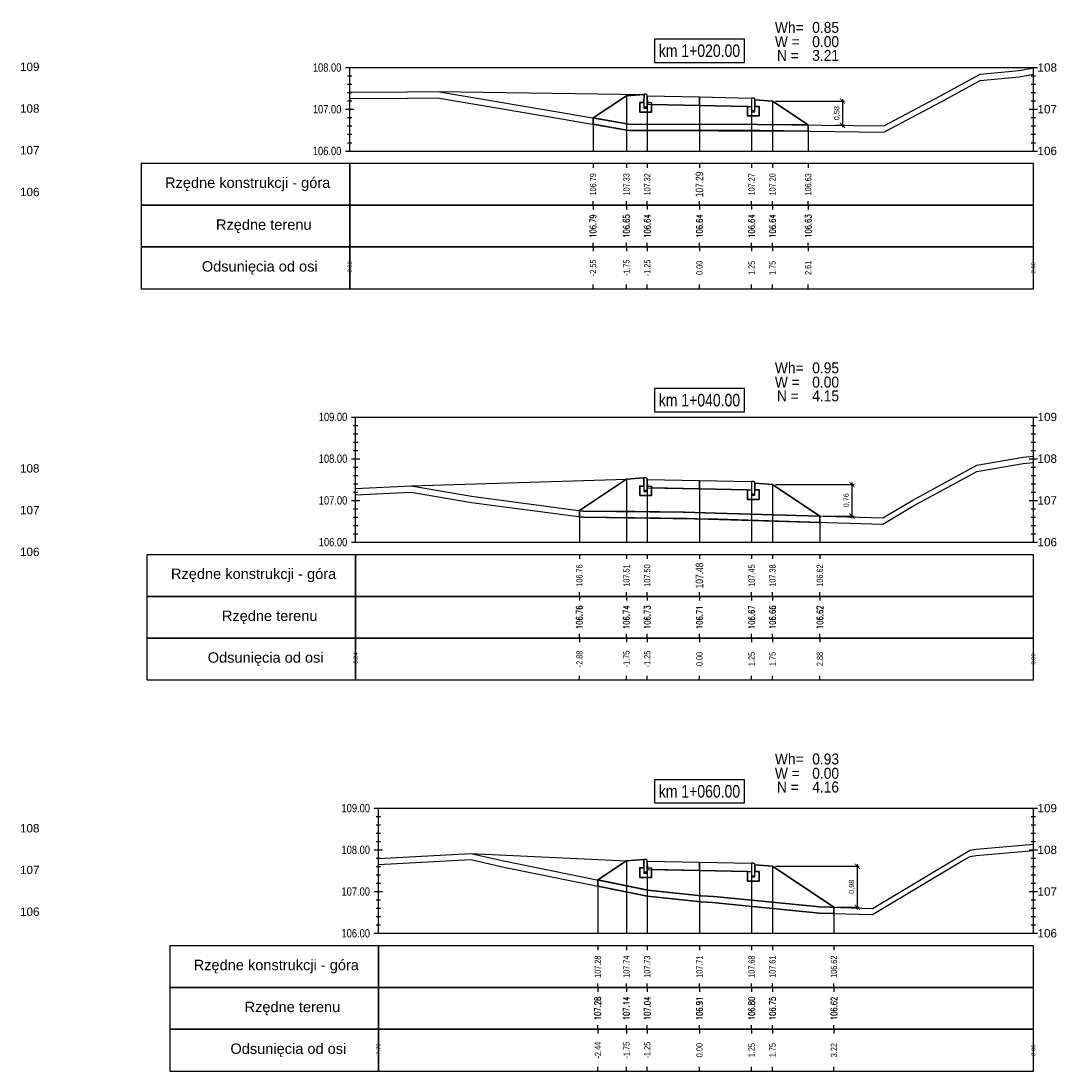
# Model space of a CAD drawing. Extents: x 7537626 to 7538805, y 5722894 to 5725486.
# Tile 55 of 105: x 7538356 to 7538381, y 5725456 to 5725481. Entities that reach past the tile are written whole.
import ezdxf

# ---------------------------------------------------------------- set-up
doc = ezdxf.new("R2010")
doc.units = 0
doc.header["$PDMODE"] = 35
doc.header["$PDSIZE"] = 0.3
for name, color, linetype in [('C-DROGI-PROFILE', 7, 'Continuous'), ('C-DROGI-PROFILE-ETYKIETY', 7, 'Continuous'), ('C-DROGI-PRZEKROJE-ETYKIETY', 7, 'Continuous'), ('C-POPRZECZKA-przekrój', 2, 'Continuous'), ('C-POPRZECZKA-widok', 1, 'Continuous')]:
    doc.layers.add(name, color=color, linetype=linetype)
for name, color, linetype, true_color in [('C-humus', 7, 'Continuous', 0x003df5), ('C-Teren', 7, 'Continuous', 0x008521), ('poprzeczki', 7, 'Continuous', 0x0000d6)]:
    doc.layers.add(name, color=color, linetype=linetype, true_color=true_color)
doc.layers.add('D-1.pow. hum.', color=7, linetype='Continuous', lineweight=30, plot=False)
doc.layers.add('D-3.nasyp', color=4, linetype='Continuous', lineweight=30, plot=False)
doc.layers.add('D-roboty-ziemne-opis', color=2, linetype='Continuous', lineweight=30)
doc.styles.add('2mm08', font='arial.ttf', dxfattribs={"width": 0.8})
doc.styles.add('opis_50', font='arial.ttf', dxfattribs={"height": 0.125})
doc.styles.get("Standard").update_dxf_attribs({"font": 'arial.ttf'})
doc.dimstyles.new('OPIS_50', dxfattribs={"dimscale": 0.5, "dimtxt": 0.125, "dimasz": 0.25, "dimexe": 0.1, "dimexo": 0.15, "dimgap": 0.1, "dimtad": 1, "dimzin": 0, "dimtxsty": 'opis_50', "dimblk": 'ARCHTICK', "dimcen": 0.15, "dimdle": 0.1, "dimaunit": 2, "dimadec": 4, "dimazin": 0, "dimtfac": 1, "dimtmove": 0, "dimatfit": 3, "dimfxl": 1, "dimarcsym": 0})

# ---------------------------------------------------------------- blocks, each defined once
blk = doc.blocks.new('_ArchTick')
at = {"color": 0, "linetype": 'ByBlock', "const_width": 0.15}
blk.add_lwpolyline([(-0.5, -0.5), (0.5, 0.5)], dxfattribs=at)
blk = doc.blocks.new('*D85')
at = {"layer": 'Defpoints', "color": 0, "transparency": 16777216}
for p in [(7538374.261, 5725479.231), (7538375.698, 5725478.655), (7538375.935, 5725478.655)]:
    blk.add_point(p, dxfattribs=at)
at = {"layer": 'poprzeczki', "color": 0, "lineweight": -2, "transparency": 16777216}
for p, q in [((7538375.935, 5725479.281), (7538375.935, 5725478.605)), ((7538374.336, 5725479.231), (7538375.985, 5725479.231)), ((7538375.773, 5725478.655), (7538375.985, 5725478.655))]:
    blk.add_line(p, q, dxfattribs=at)
at = {"layer": 'poprzeczki', "color": 0, "lineweight": -2, "transparency": 16777216, "xscale": 0.125, "yscale": 0.125, "zscale": 0.125}
for p, rotation in [((7538375.935, 5725479.231), 90), ((7538375.935, 5725478.655), 270)]:
    blk.add_blockref('_ArchTick', p, dxfattribs=dict(at, rotation=rotation))
at = {"layer": 'poprzeczki', "color": 0, "transparency": 16777216, "insert": (7538375.809, 5725478.943), "char_height": 0.125, "attachment_point": 5, "rotation": 90, "style": 'opis_50'}
blk.add_mtext('0,58', dxfattribs=at)
blk = doc.blocks.new('*D86')
at = {"layer": 'Defpoints', "color": 0, "transparency": 16777216}
for p in [(7538374.261, 5725470.042), (7538375.396, 5725469.286), (7538376.164, 5725469.286)]:
    blk.add_point(p, dxfattribs=at)
at = {"layer": 'poprzeczki', "color": 0, "lineweight": -2, "transparency": 16777216}
for p, q in [((7538374.336, 5725470.042), (7538376.214, 5725470.042)), ((7538376.164, 5725470.092), (7538376.164, 5725469.236)), ((7538375.471, 5725469.286), (7538376.214, 5725469.286))]:
    blk.add_line(p, q, dxfattribs=at)
at = {"layer": 'poprzeczki', "color": 0, "lineweight": -2, "transparency": 16777216, "xscale": 0.125, "yscale": 0.125, "zscale": 0.125}
for p, rotation in [((7538376.164, 5725470.042), 90), ((7538376.164, 5725469.286), 270)]:
    blk.add_blockref('_ArchTick', p, dxfattribs=dict(at, rotation=rotation))
at = {"layer": 'poprzeczki', "color": 0, "transparency": 16777216, "insert": (7538376.038, 5725469.664), "char_height": 0.125, "attachment_point": 5, "rotation": 90, "style": 'opis_50'}
blk.add_mtext('0,76', dxfattribs=at)
blk = doc.blocks.new('*D87')
at = {"layer": 'Defpoints', "color": 0, "transparency": 16777216}
for p in [(7538374.261, 5725460.893), (7538375.734, 5725459.911), (7538376.29, 5725459.911)]:
    blk.add_point(p, dxfattribs=at)
at = {"layer": 'poprzeczki', "color": 0, "lineweight": -2, "transparency": 16777216}
for p, q in [((7538374.336, 5725460.893), (7538376.34, 5725460.893)), ((7538376.29, 5725460.943), (7538376.29, 5725459.861)), ((7538375.809, 5725459.911), (7538376.34, 5725459.911))]:
    blk.add_line(p, q, dxfattribs=at)
at = {"layer": 'poprzeczki', "color": 0, "lineweight": -2, "transparency": 16777216, "xscale": 0.125, "yscale": 0.125, "zscale": 0.125}
for p, rotation in [((7538376.29, 5725460.893), 90), ((7538376.29, 5725459.911), 270)]:
    blk.add_blockref('_ArchTick', p, dxfattribs=dict(at, rotation=rotation))
at = {"layer": 'poprzeczki', "color": 0, "transparency": 16777216, "insert": (7538376.165, 5725460.402), "char_height": 0.125, "attachment_point": 5, "rotation": 90, "style": 'opis_50'}
blk.add_mtext('0,98', dxfattribs=at)

msp = doc.modelspace()

# ---------------------------------------------------------------- linework, layer by layer
at = {"layer": 'C-DROGI-PROFILE', "color": 7, "linetype": 'Continuous', "lineweight": -3}
for p, q in [((7538369.961, 5725477.736), (7538369.961, 5725477.636)), ((7538370.761, 5725477.736), (7538370.761, 5725477.636)), ((7538371.261, 5725477.736), (7538371.261, 5725477.636)), ((7538372.511, 5725477.736), (7538372.511, 5725477.636)), ((7538373.761, 5725477.736), (7538373.761, 5725477.636)), ((7538374.261, 5725477.736), (7538374.261, 5725477.636)), ((7538375.117, 5725477.736), (7538375.117, 5725477.636)), ((7538369.961, 5725476.736), (7538369.961, 5725476.836)), ((7538370.761, 5725476.736), (7538370.761, 5725476.836)), ((7538371.261, 5725476.736), (7538371.261, 5725476.836)), ((7538372.511, 5725476.736), (7538372.511, 5725476.836)), ((7538373.761, 5725476.736), (7538373.761, 5725476.836)), ((7538374.261, 5725476.736), (7538374.261, 5725476.836)), ((7538375.117, 5725476.736), (7538375.117, 5725476.836)), ((7538369.961, 5725476.736), (7538369.961, 5725476.636)), ((7538370.761, 5725476.736), (7538370.761, 5725476.636)), ((7538371.261, 5725476.736), (7538371.261, 5725476.636)), ((7538372.511, 5725476.736), (7538372.511, 5725476.636)), ((7538373.761, 5725476.736), (7538373.761, 5725476.636)), ((7538374.261, 5725476.736), (7538374.261, 5725476.636)), ((7538375.117, 5725476.736), (7538375.117, 5725476.636)), ((7538369.961, 5725475.736), (7538369.961, 5725475.836)), ((7538369.961, 5725475.736), (7538369.961, 5725475.636)), ((7538370.761, 5725475.736), (7538370.761, 5725475.836)), ((7538370.761, 5725475.736), (7538370.761, 5725475.636)), ((7538371.261, 5725475.736), (7538371.261, 5725475.836)), ((7538371.261, 5725475.736), (7538371.261, 5725475.636)), ((7538372.511, 5725475.736), (7538372.511, 5725475.836)), ((7538372.511, 5725475.736), (7538372.511, 5725475.636)), ((7538373.761, 5725475.736), (7538373.761, 5725475.836)), ((7538373.761, 5725475.736), (7538373.761, 5725475.636)), ((7538374.261, 5725475.736), (7538374.261, 5725475.836)), ((7538374.261, 5725475.736), (7538374.261, 5725475.636)), ((7538375.117, 5725475.736), (7538375.117, 5725475.836)), ((7538375.117, 5725475.736), (7538375.117, 5725475.636)), ((7538369.961, 5725474.736), (7538369.961, 5725474.836)), ((7538370.761, 5725474.736), (7538370.761, 5725474.836)), ((7538371.261, 5725474.736), (7538371.261, 5725474.836)), ((7538372.511, 5725474.736), (7538372.511, 5725474.836)), ((7538373.761, 5725474.736), (7538373.761, 5725474.836)), ((7538374.261, 5725474.736), (7538374.261, 5725474.836)), ((7538375.117, 5725474.736), (7538375.117, 5725474.836)), ((7538369.634, 5725468.361), (7538369.634, 5725468.261)), ((7538370.761, 5725468.361), (7538370.761, 5725468.261)), ((7538371.261, 5725468.361), (7538371.261, 5725468.261)), ((7538372.511, 5725468.361), (7538372.511, 5725468.261)), ((7538373.761, 5725468.361), (7538373.761, 5725468.261)), ((7538374.261, 5725468.361), (7538374.261, 5725468.261)), ((7538375.396, 5725468.361), (7538375.396, 5725468.261)), ((7538369.634, 5725467.361), (7538369.634, 5725467.461)), ((7538370.761, 5725467.361), (7538370.761, 5725467.461)), ((7538371.261, 5725467.361), (7538371.261, 5725467.461)), ((7538372.511, 5725467.361), (7538372.511, 5725467.461)), ((7538373.761, 5725467.361), (7538373.761, 5725467.461)), ((7538374.261, 5725467.361), (7538374.261, 5725467.461)), ((7538375.396, 5725467.361), (7538375.396, 5725467.461)), ((7538369.634, 5725467.361), (7538369.634, 5725467.261)), ((7538370.761, 5725467.361), (7538370.761, 5725467.261)), ((7538371.261, 5725467.361), (7538371.261, 5725467.261)), ((7538372.511, 5725467.361), (7538372.511, 5725467.261)), ((7538373.761, 5725467.361), (7538373.761, 5725467.261)), ((7538374.261, 5725467.361), (7538374.261, 5725467.261)), ((7538375.396, 5725467.361), (7538375.396, 5725467.261)), ((7538369.634, 5725466.361), (7538369.634, 5725466.461)), ((7538370.761, 5725466.361), (7538370.761, 5725466.461)), ((7538371.261, 5725466.361), (7538371.261, 5725466.461)), ((7538372.511, 5725466.361), (7538372.511, 5725466.461)), ((7538373.761, 5725466.361), (7538373.761, 5725466.461)), ((7538374.261, 5725466.361), (7538374.261, 5725466.461)), ((7538375.396, 5725466.361), (7538375.396, 5725466.461)), ((7538369.634, 5725466.361), (7538369.634, 5725466.261)), ((7538370.761, 5725466.361), (7538370.761, 5725466.261)), ((7538371.261, 5725466.361), (7538371.261, 5725466.261)), ((7538372.511, 5725466.361), (7538372.511, 5725466.261)), ((7538373.761, 5725466.361), (7538373.761, 5725466.261)), ((7538374.261, 5725466.361), (7538374.261, 5725466.261)), ((7538375.396, 5725466.361), (7538375.396, 5725466.261)), ((7538369.634, 5725465.361), (7538369.634, 5725465.461)), ((7538370.761, 5725465.361), (7538370.761, 5725465.461)), ((7538371.261, 5725465.361), (7538371.261, 5725465.461)), ((7538372.511, 5725465.361), (7538372.511, 5725465.461)), ((7538373.761, 5725465.361), (7538373.761, 5725465.461)), ((7538374.261, 5725465.361), (7538374.261, 5725465.461)), ((7538375.396, 5725465.361), (7538375.396, 5725465.461)), ((7538370.074, 5725458.986), (7538370.074, 5725458.886)), ((7538370.761, 5725458.986), (7538370.761, 5725458.886)), ((7538371.261, 5725458.986), (7538371.261, 5725458.886)), ((7538372.511, 5725458.986), (7538372.511, 5725458.886)), ((7538373.761, 5725458.986), (7538373.761, 5725458.886)), ((7538374.261, 5725458.986), (7538374.261, 5725458.886)), ((7538375.734, 5725458.986), (7538375.734, 5725458.886)), ((7538370.074, 5725457.986), (7538370.074, 5725458.086)), ((7538370.074, 5725457.986), (7538370.074, 5725457.886)), ((7538370.761, 5725457.986), (7538370.761, 5725458.086)), ((7538370.761, 5725457.986), (7538370.761, 5725457.886)), ((7538371.261, 5725457.986), (7538371.261, 5725458.086)), ((7538371.261, 5725457.986), (7538371.261, 5725457.886)), ((7538372.511, 5725457.986), (7538372.511, 5725458.086)), ((7538372.511, 5725457.986), (7538372.511, 5725457.886)), ((7538373.761, 5725457.986), (7538373.761, 5725458.086)), ((7538373.761, 5725457.986), (7538373.761, 5725457.886)), ((7538374.261, 5725457.986), (7538374.261, 5725458.086)), ((7538374.261, 5725457.986), (7538374.261, 5725457.886)), ((7538375.734, 5725457.986), (7538375.734, 5725458.086)), ((7538375.734, 5725457.986), (7538375.734, 5725457.886)), ((7538370.074, 5725456.986), (7538370.074, 5725457.086)), ((7538370.074, 5725456.986), (7538370.074, 5725456.886)), ((7538370.761, 5725456.986), (7538370.761, 5725457.086)), ((7538370.761, 5725456.986), (7538370.761, 5725456.886)), ((7538371.261, 5725456.986), (7538371.261, 5725457.086)), ((7538371.261, 5725456.986), (7538371.261, 5725456.886)), ((7538372.511, 5725456.986), (7538372.511, 5725457.086)), ((7538372.511, 5725456.986), (7538372.511, 5725456.886)), ((7538373.761, 5725456.986), (7538373.761, 5725457.086)), ((7538373.761, 5725456.986), (7538373.761, 5725456.886)), ((7538374.261, 5725456.986), (7538374.261, 5725457.086)), ((7538374.261, 5725456.986), (7538374.261, 5725456.886)), ((7538375.734, 5725456.986), (7538375.734, 5725457.086)), ((7538375.734, 5725456.986), (7538375.734, 5725456.886)), ((7538370.074, 5725455.986), (7538370.074, 5725456.086)), ((7538370.761, 5725455.986), (7538370.761, 5725456.086)), ((7538371.261, 5725455.986), (7538371.261, 5725456.086)), ((7538372.511, 5725455.986), (7538372.511, 5725456.086)), ((7538373.761, 5725455.986), (7538373.761, 5725456.086)), ((7538374.261, 5725455.986), (7538374.261, 5725456.086)), ((7538375.734, 5725455.986), (7538375.734, 5725456.086))]:
    msp.add_line(p, q, dxfattribs=at)
at = {"layer": 'C-DROGI-PROFILE', "color": 1, "linetype": 'Continuous', "lineweight": -3}
for points in [[(7538364.13, 5725476.736), (7538364.13, 5725477.736), (7538359.13, 5725477.736), (7538359.13, 5725476.736)], [(7538364.13, 5725476.736), (7538380.511, 5725476.736), (7538380.511, 5725477.736), (7538364.13, 5725477.736)], [(7538364.13, 5725475.736), (7538364.13, 5725476.736), (7538359.13, 5725476.736), (7538359.13, 5725475.736)], [(7538364.13, 5725475.736), (7538380.511, 5725475.736), (7538380.511, 5725476.736), (7538364.13, 5725476.736)], [(7538364.13, 5725474.736), (7538364.13, 5725475.736), (7538359.13, 5725475.736), (7538359.13, 5725474.736)], [(7538364.13, 5725474.736), (7538380.511, 5725474.736), (7538380.511, 5725475.736), (7538364.13, 5725475.736)], [(7538364.272, 5725467.361), (7538364.272, 5725468.361), (7538359.272, 5725468.361), (7538359.272, 5725467.361)], [(7538364.272, 5725467.361), (7538380.511, 5725467.361), (7538380.511, 5725468.361), (7538364.272, 5725468.361)], [(7538364.272, 5725466.361), (7538364.272, 5725467.361), (7538359.272, 5725467.361), (7538359.272, 5725466.361)], [(7538364.272, 5725466.361), (7538380.511, 5725466.361), (7538380.511, 5725467.361), (7538364.272, 5725467.361)], [(7538364.272, 5725465.361), (7538364.272, 5725466.361), (7538359.272, 5725466.361), (7538359.272, 5725465.361)], [(7538364.272, 5725465.361), (7538380.511, 5725465.361), (7538380.511, 5725466.361), (7538364.272, 5725466.361)], [(7538364.816, 5725457.986), (7538364.816, 5725458.986), (7538359.816, 5725458.986), (7538359.816, 5725457.986)], [(7538364.816, 5725457.986), (7538380.511, 5725457.986), (7538380.511, 5725458.986), (7538364.816, 5725458.986)], [(7538364.816, 5725456.986), (7538364.816, 5725457.986), (7538359.816, 5725457.986), (7538359.816, 5725456.986)], [(7538364.816, 5725456.986), (7538380.511, 5725456.986), (7538380.511, 5725457.986), (7538364.816, 5725457.986)], [(7538364.816, 5725455.986), (7538364.816, 5725456.986), (7538359.816, 5725456.986), (7538359.816, 5725455.986)], [(7538364.816, 5725455.986), (7538380.511, 5725455.986), (7538380.511, 5725456.986), (7538364.816, 5725456.986)]]:
    msp.add_3dface(points, dxfattribs=at)
at = {"layer": 'C-DROGI-PRZEKROJE-ETYKIETY', "color": 1, "linetype": 'Continuous', "lineweight": -3}
for p, q in [((7538370.761, 5725479.362), (7538370.761, 5725478.036)), ((7538371.261, 5725479.356), (7538371.261, 5725478.036)), ((7538372.511, 5725479.331), (7538372.511, 5725478.036)), ((7538373.761, 5725479.306), (7538373.761, 5725478.036)), ((7538374.261, 5725479.232), (7538374.261, 5725478.036)), ((7538369.961, 5725478.829), (7538369.961, 5725478.036)), ((7538375.117, 5725478.662), (7538375.117, 5725478.036)), ((7538370.761, 5725470.172), (7538370.761, 5725468.661)), ((7538371.261, 5725470.166), (7538371.261, 5725468.661)), ((7538372.511, 5725470.141), (7538372.511, 5725468.661)), ((7538373.761, 5725470.116), (7538373.761, 5725468.661)), ((7538374.261, 5725470.042), (7538374.261, 5725468.661)), ((7538369.634, 5725469.421), (7538369.634, 5725468.661)), ((7538375.396, 5725469.286), (7538375.396, 5725468.661)), ((7538370.761, 5725461.023), (7538370.761, 5725459.286)), ((7538371.261, 5725461.017), (7538371.261, 5725459.286)), ((7538372.511, 5725460.992), (7538372.511, 5725459.286)), ((7538373.761, 5725460.967), (7538373.761, 5725459.286)), ((7538374.261, 5725460.893), (7538374.261, 5725459.286)), ((7538370.074, 5725460.565), (7538370.074, 5725459.286)), ((7538375.734, 5725459.911), (7538375.734, 5725459.286))]:
    msp.add_line(p, q, dxfattribs=at)
at = {"layer": 'C-humus'}
for p, q in [((7538379.233, 5725479.725), (7538380.172, 5725479.817)), ((7538380.172, 5725479.817), (7538380.511, 5725479.877)), ((7538378.283, 5725479.209), (7538379.233, 5725479.725)), ((7538364.13, 5725479.302), (7538364.799, 5725479.298)), ((7538364.799, 5725479.298), (7538366.233, 5725479.309)), ((7538366.233, 5725479.309), (7538369.201, 5725478.809)), ((7538376.931, 5725478.49), (7538378.283, 5725479.209)), ((7538369.201, 5725478.809), (7538370.818, 5725478.531)), ((7538370.818, 5725478.531), (7538373.986, 5725478.525)), ((7538373.986, 5725478.525), (7538376.931, 5725478.49)), ((7538379.154, 5725470.355), (7538380.265, 5725470.549)), ((7538380.265, 5725470.549), (7538380.511, 5725470.571)), ((7538377.62, 5725469.521), (7538379.154, 5725470.355)), ((7538364.272, 5725469.799), (7538365.601, 5725469.858)), ((7538365.601, 5725469.858), (7538367.047, 5725469.614)), ((7538367.047, 5725469.614), (7538369.731, 5725469.258)), ((7538376.902, 5725469.091), (7538377.62, 5725469.521)), ((7538369.731, 5725469.258), (7538372.112, 5725469.234)), ((7538372.112, 5725469.234), (7538376.902, 5725469.091)), ((7538379.001, 5725461.126), (7538379.141, 5725461.15)), ((7538379.141, 5725461.15), (7538380.511, 5725461.274)), ((7538364.816, 5725460.933), (7538367.033, 5725461.053)), ((7538367.033, 5725461.053), (7538367.82, 5725460.871)), ((7538376.66, 5725459.734), (7538378.807, 5725461.02)), ((7538378.807, 5725461.02), (7538379.001, 5725461.126)), ((7538367.82, 5725460.871), (7538371.267, 5725460.174)), ((7538371.267, 5725460.174), (7538372.55, 5725460.038)), ((7538372.55, 5725460.038), (7538372.855, 5725460.022)), ((7538372.855, 5725460.022), (7538374.742, 5725459.836)), ((7538374.742, 5725459.836), (7538375.389, 5725459.772)), ((7538375.389, 5725459.772), (7538376.66, 5725459.734))]:
    msp.add_line(p, q, dxfattribs=at)
at = {"layer": 'C-POPRZECZKA-przekrój', "color": 2, "linetype": 'Continuous', "lineweight": -3}
for p, q in [((7538369.961, 5725478.829), (7538370.761, 5725479.362)), ((7538370.761, 5725479.362), (7538371.181, 5725479.396)), ((7538371.221, 5725479.396), (7538371.181, 5725479.396)), ((7538371.181, 5725479.396), (7538371.181, 5725479.066)), ((7538371.227, 5725479.395), (7538371.221, 5725479.396)), ((7538371.235, 5725479.393), (7538371.227, 5725479.395)), ((7538371.243, 5725479.389), (7538371.235, 5725479.393)), ((7538371.249, 5725479.384), (7538371.243, 5725479.389)), ((7538371.254, 5725479.379), (7538371.249, 5725479.384)), ((7538371.258, 5725479.371), (7538371.254, 5725479.379)), ((7538371.26, 5725479.363), (7538371.258, 5725479.371)), ((7538371.261, 5725479.356), (7538371.26, 5725479.363)), ((7538371.261, 5725479.356), (7538372.511, 5725479.331)), ((7538371.261, 5725479.356), (7538371.262, 5725479.156)), ((7538371.261, 5725479.066), (7538371.261, 5725479.356)), ((7538371.261, 5725479.356), (7538371.261, 5725479.196)), ((7538372.511, 5725479.131), (7538372.511, 5725479.331)), ((7538372.511, 5725479.331), (7538373.761, 5725479.306)), ((7538373.761, 5725479.306), (7538373.76, 5725479.106)), ((7538373.801, 5725479.306), (7538373.761, 5725479.306)), ((7538373.761, 5725479.306), (7538373.761, 5725478.976)), ((7538373.807, 5725479.305), (7538373.801, 5725479.306)), ((7538373.815, 5725479.303), (7538373.807, 5725479.305)), ((7538373.823, 5725479.299), (7538373.815, 5725479.303)), ((7538373.829, 5725479.294), (7538373.823, 5725479.299)), ((7538373.834, 5725479.289), (7538373.829, 5725479.294)), ((7538373.838, 5725479.281), (7538373.834, 5725479.289)), ((7538373.84, 5725479.273), (7538373.838, 5725479.281)), ((7538373.841, 5725479.266), (7538373.84, 5725479.273)), ((7538373.841, 5725478.976), (7538373.841, 5725479.266)), ((7538373.841, 5725479.266), (7538373.841, 5725479.106)), ((7538373.841, 5725479.266), (7538374.261, 5725479.232)), ((7538371.081, 5725478.966), (7538371.081, 5725479.196)), ((7538371.081, 5725479.196), (7538371.181, 5725479.196)), ((7538371.181, 5725479.196), (7538371.181, 5725479.096)), ((7538371.181, 5725479.096), (7538371.261, 5725479.096)), ((7538371.181, 5725479.066), (7538371.261, 5725479.066)), ((7538371.261, 5725479.196), (7538371.361, 5725479.196)), ((7538371.262, 5725479.156), (7538372.511, 5725479.131)), ((7538371.361, 5725479.196), (7538371.361, 5725478.966)), ((7538372.511, 5725479.131), (7538373.76, 5725479.106)), ((7538373.661, 5725478.876), (7538373.661, 5725479.106)), ((7538373.661, 5725479.106), (7538373.761, 5725479.106)), ((7538373.761, 5725479.106), (7538373.761, 5725479.006)), ((7538373.761, 5725479.006), (7538373.841, 5725479.006)), ((7538373.841, 5725479.106), (7538373.941, 5725479.106)), ((7538373.941, 5725479.106), (7538373.941, 5725478.876)), ((7538374.261, 5725479.232), (7538375.117, 5725478.662)), ((7538371.361, 5725478.966), (7538371.081, 5725478.966)), ((7538373.941, 5725478.876), (7538373.661, 5725478.876)), ((7538373.761, 5725478.976), (7538373.841, 5725478.976)), ((7538370.761, 5725470.172), (7538371.181, 5725470.206)), ((7538371.221, 5725470.206), (7538371.181, 5725470.206)), ((7538371.181, 5725470.206), (7538371.181, 5725469.876)), ((7538371.227, 5725470.205), (7538371.221, 5725470.206)), ((7538371.235, 5725470.203), (7538371.227, 5725470.205)), ((7538371.243, 5725470.199), (7538371.235, 5725470.203)), ((7538371.249, 5725470.194), (7538371.243, 5725470.199)), ((7538371.254, 5725470.189), (7538371.249, 5725470.194)), ((7538369.634, 5725469.421), (7538370.761, 5725470.172)), ((7538371.081, 5725469.776), (7538371.081, 5725470.006)), ((7538371.081, 5725470.006), (7538371.181, 5725470.006)), ((7538371.181, 5725470.006), (7538371.181, 5725469.906)), ((7538371.258, 5725470.181), (7538371.254, 5725470.189)), ((7538371.26, 5725470.173), (7538371.258, 5725470.181)), ((7538371.261, 5725470.166), (7538371.26, 5725470.173)), ((7538371.261, 5725470.166), (7538372.511, 5725470.141)), ((7538371.261, 5725470.166), (7538371.262, 5725469.966)), ((7538371.261, 5725469.876), (7538371.261, 5725470.166)), ((7538371.261, 5725470.166), (7538371.261, 5725470.006)), ((7538371.261, 5725470.006), (7538371.361, 5725470.006)), ((7538371.262, 5725469.966), (7538372.511, 5725469.941)), ((7538371.361, 5725470.006), (7538371.361, 5725469.776)), ((7538372.511, 5725469.941), (7538372.511, 5725470.141)), ((7538372.511, 5725470.141), (7538373.761, 5725470.116)), ((7538373.761, 5725470.116), (7538373.76, 5725469.916)), ((7538373.801, 5725470.116), (7538373.761, 5725470.116)), ((7538373.761, 5725470.116), (7538373.761, 5725469.786)), ((7538373.807, 5725470.115), (7538373.801, 5725470.116)), ((7538373.815, 5725470.113), (7538373.807, 5725470.115)), ((7538373.823, 5725470.109), (7538373.815, 5725470.113)), ((7538373.829, 5725470.104), (7538373.823, 5725470.109)), ((7538373.834, 5725470.099), (7538373.829, 5725470.104)), ((7538373.838, 5725470.091), (7538373.834, 5725470.099)), ((7538373.84, 5725470.083), (7538373.838, 5725470.091)), ((7538373.841, 5725470.076), (7538373.84, 5725470.083)), ((7538373.841, 5725469.786), (7538373.841, 5725470.076)), ((7538373.841, 5725470.076), (7538373.841, 5725469.916)), ((7538373.841, 5725470.076), (7538374.261, 5725470.042)), ((7538374.261, 5725470.042), (7538375.396, 5725469.286)), ((7538371.361, 5725469.776), (7538371.081, 5725469.776)), ((7538371.181, 5725469.906), (7538371.261, 5725469.906)), ((7538371.181, 5725469.876), (7538371.261, 5725469.876)), ((7538372.511, 5725469.941), (7538373.76, 5725469.916)), ((7538373.661, 5725469.686), (7538373.661, 5725469.916)), ((7538373.661, 5725469.916), (7538373.761, 5725469.916)), ((7538373.761, 5725469.916), (7538373.761, 5725469.816)), ((7538373.761, 5725469.816), (7538373.841, 5725469.816)), ((7538373.761, 5725469.786), (7538373.841, 5725469.786)), ((7538373.841, 5725469.916), (7538373.941, 5725469.916)), ((7538373.941, 5725469.916), (7538373.941, 5725469.686)), ((7538373.941, 5725469.686), (7538373.661, 5725469.686)), ((7538370.074, 5725460.565), (7538370.761, 5725461.023)), ((7538370.761, 5725461.023), (7538371.181, 5725461.057)), ((7538371.221, 5725461.057), (7538371.181, 5725461.057)), ((7538371.181, 5725461.057), (7538371.181, 5725460.727)), ((7538371.227, 5725461.056), (7538371.221, 5725461.057)), ((7538371.235, 5725461.054), (7538371.227, 5725461.056)), ((7538371.243, 5725461.05), (7538371.235, 5725461.054)), ((7538371.249, 5725461.045), (7538371.243, 5725461.05)), ((7538371.254, 5725461.04), (7538371.249, 5725461.045)), ((7538371.258, 5725461.032), (7538371.254, 5725461.04)), ((7538371.26, 5725461.024), (7538371.258, 5725461.032)), ((7538371.261, 5725461.017), (7538371.26, 5725461.024)), ((7538371.261, 5725461.017), (7538372.511, 5725460.992)), ((7538371.261, 5725461.017), (7538371.262, 5725460.817)), ((7538371.261, 5725460.727), (7538371.261, 5725461.017)), ((7538371.261, 5725461.017), (7538371.261, 5725460.857)), ((7538372.511, 5725460.792), (7538372.511, 5725460.992)), ((7538372.511, 5725460.992), (7538373.761, 5725460.967)), ((7538373.761, 5725460.967), (7538373.76, 5725460.767)), ((7538373.801, 5725460.967), (7538373.761, 5725460.967)), ((7538373.761, 5725460.967), (7538373.761, 5725460.637)), ((7538373.807, 5725460.966), (7538373.801, 5725460.967)), ((7538373.815, 5725460.964), (7538373.807, 5725460.966)), ((7538373.823, 5725460.96), (7538373.815, 5725460.964)), ((7538373.829, 5725460.955), (7538373.823, 5725460.96)), ((7538373.834, 5725460.95), (7538373.829, 5725460.955)), ((7538373.838, 5725460.942), (7538373.834, 5725460.95)), ((7538373.84, 5725460.934), (7538373.838, 5725460.942)), ((7538373.841, 5725460.927), (7538373.84, 5725460.934)), ((7538373.841, 5725460.637), (7538373.841, 5725460.927)), ((7538373.841, 5725460.927), (7538373.841, 5725460.767)), ((7538373.841, 5725460.927), (7538374.261, 5725460.893)), ((7538374.261, 5725460.893), (7538375.734, 5725459.911)), ((7538371.081, 5725460.627), (7538371.081, 5725460.857)), ((7538371.081, 5725460.857), (7538371.181, 5725460.857)), ((7538371.181, 5725460.857), (7538371.181, 5725460.757)), ((7538371.181, 5725460.757), (7538371.261, 5725460.757)), ((7538371.181, 5725460.727), (7538371.261, 5725460.727)), ((7538371.261, 5725460.857), (7538371.361, 5725460.857)), ((7538371.262, 5725460.817), (7538372.511, 5725460.792)), ((7538371.361, 5725460.857), (7538371.361, 5725460.627)), ((7538372.511, 5725460.792), (7538373.76, 5725460.767)), ((7538373.661, 5725460.537), (7538373.661, 5725460.767)), ((7538373.661, 5725460.767), (7538373.761, 5725460.767)), ((7538373.761, 5725460.767), (7538373.761, 5725460.667)), ((7538373.761, 5725460.667), (7538373.841, 5725460.667)), ((7538373.761, 5725460.637), (7538373.841, 5725460.637)), ((7538373.841, 5725460.767), (7538373.941, 5725460.767)), ((7538373.941, 5725460.767), (7538373.941, 5725460.537)), ((7538371.361, 5725460.627), (7538371.081, 5725460.627)), ((7538373.941, 5725460.537), (7538373.661, 5725460.537))]:
    msp.add_line(p, q, dxfattribs=at)
for points in [[(7538366.233, 5725479.459), (7538371.181, 5725479.394)], [(7538365.601, 5725470.008), (7538370.761, 5725470.172)], [(7538367.033, 5725461.203), (7538370.761, 5725461.023)]]:
    msp.add_lwpolyline(points, dxfattribs=at)
at = {"layer": 'C-POPRZECZKA-widok', "color": 1, "linetype": 'Continuous', "lineweight": -3}
for p, q in [((7538364.03, 5725480.036), (7538380.611, 5725480.036)), ((7538364.13, 5725478.036), (7538364.13, 5725480.036)), ((7538380.511, 5725478.036), (7538380.511, 5725480.036)), ((7538364.08, 5725479.836), (7538364.18, 5725479.836)), ((7538380.461, 5725479.836), (7538380.561, 5725479.836)), ((7538364.08, 5725479.636), (7538364.18, 5725479.636)), ((7538380.461, 5725479.636), (7538380.561, 5725479.636)), ((7538364.08, 5725479.436), (7538364.18, 5725479.436)), ((7538380.461, 5725479.436), (7538380.561, 5725479.436)), ((7538364.03, 5725479.036), (7538364.23, 5725479.036)), ((7538364.08, 5725479.236), (7538364.18, 5725479.236)), ((7538364.08, 5725479.036), (7538364.18, 5725479.036)), ((7538380.411, 5725479.036), (7538380.611, 5725479.036)), ((7538380.461, 5725479.236), (7538380.561, 5725479.236)), ((7538380.461, 5725479.036), (7538380.561, 5725479.036)), ((7538364.08, 5725478.836), (7538364.18, 5725478.836)), ((7538380.461, 5725478.836), (7538380.561, 5725478.836)), ((7538364.08, 5725478.636), (7538364.18, 5725478.636)), ((7538380.461, 5725478.636), (7538380.561, 5725478.636)), ((7538364.08, 5725478.436), (7538364.18, 5725478.436)), ((7538380.461, 5725478.436), (7538380.561, 5725478.436)), ((7538364.03, 5725478.036), (7538380.611, 5725478.036)), ((7538364.08, 5725478.236), (7538364.18, 5725478.236)), ((7538380.461, 5725478.236), (7538380.561, 5725478.236)), ((7538364.172, 5725471.661), (7538380.611, 5725471.661)), ((7538364.222, 5725471.461), (7538364.322, 5725471.461)), ((7538364.272, 5725468.661), (7538364.272, 5725471.661)), ((7538380.461, 5725471.461), (7538380.561, 5725471.461)), ((7538380.511, 5725468.661), (7538380.511, 5725471.661)), ((7538364.222, 5725471.261), (7538364.322, 5725471.261)), ((7538380.461, 5725471.261), (7538380.561, 5725471.261)), ((7538364.222, 5725471.061), (7538364.322, 5725471.061)), ((7538380.461, 5725471.061), (7538380.561, 5725471.061)), ((7538364.222, 5725470.861), (7538364.322, 5725470.861)), ((7538380.461, 5725470.861), (7538380.561, 5725470.861)), ((7538364.172, 5725470.661), (7538364.372, 5725470.661)), ((7538364.222, 5725470.661), (7538364.322, 5725470.661)), ((7538364.222, 5725470.461), (7538364.322, 5725470.461)), ((7538380.411, 5725470.661), (7538380.611, 5725470.661)), ((7538380.461, 5725470.661), (7538380.561, 5725470.661)), ((7538380.461, 5725470.461), (7538380.561, 5725470.461)), ((7538364.222, 5725470.261), (7538364.322, 5725470.261)), ((7538380.461, 5725470.261), (7538380.561, 5725470.261)), ((7538364.222, 5725470.061), (7538364.322, 5725470.061)), ((7538380.461, 5725470.061), (7538380.561, 5725470.061)), ((7538364.222, 5725469.861), (7538364.322, 5725469.861)), ((7538380.461, 5725469.861), (7538380.561, 5725469.861)), ((7538364.172, 5725469.661), (7538364.372, 5725469.661)), ((7538364.222, 5725469.661), (7538364.322, 5725469.661)), ((7538364.222, 5725469.461), (7538364.322, 5725469.461)), ((7538380.411, 5725469.661), (7538380.611, 5725469.661)), ((7538380.461, 5725469.661), (7538380.561, 5725469.661)), ((7538380.461, 5725469.461), (7538380.561, 5725469.461)), ((7538364.222, 5725469.261), (7538364.322, 5725469.261)), ((7538380.461, 5725469.261), (7538380.561, 5725469.261)), ((7538364.222, 5725469.061), (7538364.322, 5725469.061)), ((7538380.461, 5725469.061), (7538380.561, 5725469.061)), ((7538364.222, 5725468.861), (7538364.322, 5725468.861)), ((7538380.461, 5725468.861), (7538380.561, 5725468.861)), ((7538364.172, 5725468.661), (7538380.611, 5725468.661)), ((7538364.716, 5725462.286), (7538380.611, 5725462.286)), ((7538364.816, 5725459.286), (7538364.816, 5725462.286)), ((7538380.511, 5725459.286), (7538380.511, 5725462.286)), ((7538364.766, 5725462.086), (7538364.866, 5725462.086)), ((7538380.461, 5725462.086), (7538380.561, 5725462.086)), ((7538364.766, 5725461.886), (7538364.866, 5725461.886)), ((7538364.766, 5725461.686), (7538364.866, 5725461.686)), ((7538380.461, 5725461.886), (7538380.561, 5725461.886)), ((7538380.461, 5725461.686), (7538380.561, 5725461.686)), ((7538364.766, 5725461.486), (7538364.866, 5725461.486)), ((7538380.461, 5725461.486), (7538380.561, 5725461.486)), ((7538364.716, 5725461.286), (7538364.916, 5725461.286)), ((7538364.766, 5725461.286), (7538364.866, 5725461.286)), ((7538380.411, 5725461.286), (7538380.611, 5725461.286)), ((7538380.461, 5725461.286), (7538380.561, 5725461.286)), ((7538364.766, 5725461.086), (7538364.866, 5725461.086)), ((7538364.766, 5725460.886), (7538364.866, 5725460.886)), ((7538380.461, 5725461.086), (7538380.561, 5725461.086)), ((7538380.461, 5725460.886), (7538380.561, 5725460.886)), ((7538364.766, 5725460.686), (7538364.866, 5725460.686)), ((7538380.461, 5725460.686), (7538380.561, 5725460.686)), ((7538364.766, 5725460.486), (7538364.866, 5725460.486)), ((7538380.461, 5725460.486), (7538380.561, 5725460.486)), ((7538364.716, 5725460.286), (7538364.916, 5725460.286)), ((7538364.766, 5725460.286), (7538364.866, 5725460.286)), ((7538380.411, 5725460.286), (7538380.611, 5725460.286)), ((7538380.461, 5725460.286), (7538380.561, 5725460.286)), ((7538364.766, 5725460.086), (7538364.866, 5725460.086)), ((7538364.766, 5725459.886), (7538364.866, 5725459.886)), ((7538380.461, 5725460.086), (7538380.561, 5725460.086)), ((7538380.461, 5725459.886), (7538380.561, 5725459.886)), ((7538364.766, 5725459.686), (7538364.866, 5725459.686)), ((7538380.461, 5725459.686), (7538380.561, 5725459.686)), ((7538364.766, 5725459.486), (7538364.866, 5725459.486)), ((7538380.461, 5725459.486), (7538380.561, 5725459.486)), ((7538364.716, 5725459.286), (7538380.611, 5725459.286))]:
    msp.add_line(p, q, dxfattribs=at)
at = {"layer": 'C-POPRZECZKA-widok', "color": 3, "linetype": 'Continuous', "lineweight": -3}
for points in [[(7538371.431, 5725480.161), (7538373.591, 5725480.161), (7538373.591, 5725480.718), (7538371.431, 5725480.718)], [(7538371.431, 5725471.786), (7538373.591, 5725471.786), (7538373.591, 5725472.343), (7538371.431, 5725472.343)], [(7538371.431, 5725462.411), (7538373.591, 5725462.411), (7538373.591, 5725462.968), (7538371.431, 5725462.968)]]:
    msp.add_3dface(points, dxfattribs=at)
at = {"layer": 'C-Teren'}
for p, q in [((7538380.172, 5725479.967), (7538380.511, 5725480.027)), ((7538378.283, 5725479.359), (7538379.233, 5725479.875)), ((7538379.233, 5725479.875), (7538380.172, 5725479.967)), ((7538364.13, 5725479.452), (7538364.799, 5725479.448)), ((7538364.799, 5725479.448), (7538366.233, 5725479.459)), ((7538366.233, 5725479.459), (7538369.201, 5725478.959)), ((7538376.931, 5725478.64), (7538378.283, 5725479.359)), ((7538369.201, 5725478.959), (7538370.818, 5725478.681)), ((7538370.818, 5725478.681), (7538373.986, 5725478.675)), ((7538373.986, 5725478.675), (7538376.931, 5725478.64)), ((7538379.154, 5725470.505), (7538380.265, 5725470.699)), ((7538380.265, 5725470.699), (7538380.511, 5725470.721)), ((7538377.62, 5725469.671), (7538379.154, 5725470.505)), ((7538364.272, 5725469.949), (7538365.601, 5725470.008)), ((7538365.601, 5725470.008), (7538367.047, 5725469.764)), ((7538367.047, 5725469.764), (7538369.731, 5725469.408)), ((7538376.902, 5725469.241), (7538377.62, 5725469.671)), ((7538369.731, 5725469.408), (7538372.112, 5725469.384)), ((7538372.112, 5725469.384), (7538376.902, 5725469.241)), ((7538379.141, 5725461.3), (7538380.511, 5725461.424)), ((7538364.816, 5725461.083), (7538367.033, 5725461.203)), ((7538367.033, 5725461.203), (7538367.82, 5725461.021)), ((7538376.66, 5725459.884), (7538378.807, 5725461.17)), ((7538378.807, 5725461.17), (7538379.001, 5725461.276)), ((7538379.001, 5725461.276), (7538379.141, 5725461.3)), ((7538367.82, 5725461.021), (7538371.267, 5725460.324)), ((7538371.267, 5725460.324), (7538372.55, 5725460.188)), ((7538372.55, 5725460.188), (7538372.855, 5725460.172)), ((7538372.855, 5725460.172), (7538374.742, 5725459.986)), ((7538374.742, 5725459.986), (7538375.389, 5725459.922)), ((7538375.389, 5725459.922), (7538376.66, 5725459.884))]:
    msp.add_line(p, q, dxfattribs=at)
at = {"layer": 'D-1.pow. hum.'}
for points in [[(7538369.961, 5725478.829), (7538369.961, 5725478.679), (7538370.818, 5725478.531), (7538373.959, 5725478.525), (7538375.117, 5725478.512), (7538375.117, 5725478.662), (7538373.899, 5725478.675), (7538370.818, 5725478.681), (7538369.961, 5725478.829)], [(7538369.634, 5725469.421), (7538369.634, 5725469.271), (7538369.731, 5725469.258), (7538372.193, 5725469.231), (7538375.396, 5725469.136), (7538375.396, 5725469.286), (7538372.894, 5725469.36), (7538372.152, 5725469.382), (7538370.961, 5725469.395), (7538369.731, 5725469.408), (7538369.634, 5725469.421)], [(7538370.074, 5725460.565), (7538370.074, 5725460.415), (7538371.261, 5725460.175), (7538372.55, 5725460.038), (7538372.826, 5725460.024), (7538375.389, 5725459.772), (7538375.734, 5725459.761), (7538375.734, 5725459.911), (7538375.392, 5725459.921), (7538372.855, 5725460.168), (7538372.55, 5725460.188), (7538371.278, 5725460.322), (7538370.074, 5725460.565)]]:
    msp.add_lwpolyline(points, dxfattribs=at)
at = {"layer": 'D-3.nasyp'}
for points in [[(7538371.081, 5725478.966), (7538371.081, 5725479.196), (7538371.181, 5725479.196), (7538371.184, 5725479.394), (7538370.761, 5725479.362), (7538369.961, 5725478.829), (7538369.961, 5725478.679), (7538370.818, 5725478.531), (7538375.117, 5725478.512), (7538375.117, 5725478.662), (7538374.261, 5725479.231), (7538373.841, 5725479.266), (7538373.841, 5725479.106), (7538373.941, 5725479.106), (7538373.941, 5725478.876), (7538373.661, 5725478.876), (7538373.661, 5725479.106), (7538371.361, 5725479.154), (7538371.361, 5725478.966), (7538371.081, 5725478.966)], [(7538371.081, 5725469.776), (7538371.081, 5725470.006), (7538371.181, 5725470.006), (7538371.181, 5725470.206), (7538370.761, 5725470.172), (7538369.634, 5725469.421), (7538369.634, 5725469.271), (7538369.731, 5725469.258), (7538372.945, 5725469.209), (7538375.396, 5725469.136), (7538375.396, 5725469.286), (7538374.261, 5725470.042), (7538373.841, 5725470.076), (7538373.841, 5725469.916), (7538373.941, 5725469.916), (7538373.941, 5725469.686), (7538373.661, 5725469.686), (7538373.661, 5725469.916), (7538371.361, 5725469.964), (7538371.361, 5725469.776), (7538371.081, 5725469.776)], [(7538371.081, 5725460.627), (7538371.081, 5725460.857), (7538371.181, 5725460.857), (7538371.181, 5725461.057), (7538370.761, 5725461.023), (7538370.074, 5725460.565), (7538370.074, 5725460.415), (7538371.267, 5725460.174), (7538372.55, 5725460.038), (7538372.826, 5725460.024), (7538375.389, 5725459.772), (7538375.734, 5725459.761), (7538375.734, 5725459.911), (7538374.261, 5725460.893), (7538373.841, 5725460.927), (7538373.841, 5725460.767), (7538373.941, 5725460.767), (7538373.941, 5725460.537), (7538373.661, 5725460.537), (7538373.661, 5725460.767), (7538371.361, 5725460.815), (7538371.361, 5725460.627), (7538371.081, 5725460.627)]]:
    msp.add_lwpolyline(points, dxfattribs=at)

# ---------------------------------------------------------------- texts
at = {"layer": 'C-DROGI-PROFILE', "color": 2}
for s, p in [('Rzędne konstrukcji - góra', (7538359.705, 5725477.153)), ('Rzędne terenu', (7538360.925, 5725476.147)), ('Odsunięcia od osi', (7538360.586, 5725475.147)), ('Rzędne konstrukcji - góra', (7538359.847, 5725467.778)), ('Rzędne terenu', (7538361.067, 5725466.772)), ('Odsunięcia od osi', (7538360.728, 5725465.772)), ('Rzędne konstrukcji - góra', (7538360.391, 5725458.403)), ('Rzędne terenu', (7538361.611, 5725457.397)), ('Odsunięcia od osi', (7538361.272, 5725456.397))]:
    msp.add_text(s, height=0.25, dxfattribs=at).set_placement(p)
at = {"layer": 'C-DROGI-PROFILE-ETYKIETY', "color": 1, "linetype": 'Continuous', "lineweight": -3, "attachment_point": 5, "rotation": 90, "style": '2mm08'}
for s, insert, char_height in [('106.79', (7538369.961, 5725477.236), 0.15), ('107.33', (7538370.761, 5725477.236), 0.15), ('107.32', (7538371.261, 5725477.236), 0.15), ('107.29', (7538372.511, 5725477.236), 0.18), ('107.27', (7538373.761, 5725477.236), 0.15), ('107.20', (7538374.261, 5725477.236), 0.15), ('106.63', (7538375.117, 5725477.236), 0.15), ('{\\Fsimplex.shx|c238;106.79}', (7538369.961, 5725476.236), 0.15), ('{\\Fsimplex.shx|c238;106.65}', (7538370.761, 5725476.236), 0.15), ('{\\Fsimplex.shx|c238;106.64}', (7538371.261, 5725476.236), 0.15), ('{\\Fsimplex.shx|c238;106.64}', (7538372.511, 5725476.236), 0.15), ('{\\Fsimplex.shx|c238;106.64}', (7538373.761, 5725476.236), 0.15), ('{\\Fsimplex.shx|c238;106.64}', (7538374.261, 5725476.236), 0.15), ('{\\Fsimplex.shx|c238;106.63}', (7538375.117, 5725476.236), 0.15), ('-2.55', (7538369.961, 5725475.236), 0.15), ('-1.75', (7538370.761, 5725475.236), 0.15), ('-1.25', (7538371.261, 5725475.236), 0.15), ('0.00', (7538372.511, 5725475.236), 0.15), ('1.25', (7538373.761, 5725475.236), 0.15), ('1.75', (7538374.261, 5725475.236), 0.15), ('2.61', (7538375.117, 5725475.236), 0.15), ('107.48', (7538372.511, 5725467.861), 0.18), ('106.76', (7538369.634, 5725467.861), 0.15), ('107.51', (7538370.761, 5725467.861), 0.15), ('107.50', (7538371.261, 5725467.861), 0.15), ('107.45', (7538373.761, 5725467.861), 0.15), ('107.38', (7538374.261, 5725467.861), 0.15), ('106.62', (7538375.396, 5725467.861), 0.15), ('{\\Fsimplex.shx|c238;106.76}', (7538369.634, 5725466.861), 0.15), ('{\\Fsimplex.shx|c238;106.74}', (7538370.761, 5725466.861), 0.15), ('{\\Fsimplex.shx|c238;106.73}', (7538371.261, 5725466.861), 0.15), ('{\\Fsimplex.shx|c238;106.71}', (7538372.511, 5725466.861), 0.15), ('{\\Fsimplex.shx|c238;106.67}', (7538373.761, 5725466.861), 0.15), ('{\\Fsimplex.shx|c238;106.66}', (7538374.261, 5725466.861), 0.15), ('{\\Fsimplex.shx|c238;106.62}', (7538375.396, 5725466.861), 0.15), ('-2.88', (7538369.634, 5725465.861), 0.15), ('-1.75', (7538370.761, 5725465.861), 0.15), ('-1.25', (7538371.261, 5725465.861), 0.15), ('0.00', (7538372.511, 5725465.861), 0.15), ('1.25', (7538373.761, 5725465.861), 0.15), ('1.75', (7538374.261, 5725465.861), 0.15), ('2.88', (7538375.396, 5725465.861), 0.15), ('107.28', (7538370.074, 5725458.486), 0.15), ('107.74', (7538370.761, 5725458.486), 0.15), ('107.73', (7538371.261, 5725458.486), 0.15), ('107.71', (7538372.511, 5725458.486), 0.15), ('107.68', (7538373.761, 5725458.486), 0.15), ('107.61', (7538374.261, 5725458.486), 0.15), ('106.62', (7538375.734, 5725458.486), 0.15), ('{\\Fsimplex.shx|c238;107.28}', (7538370.074, 5725457.486), 0.15), ('{\\Fsimplex.shx|c238;107.14}', (7538370.761, 5725457.486), 0.15), ('{\\Fsimplex.shx|c238;107.04}', (7538371.261, 5725457.486), 0.15), ('{\\Fsimplex.shx|c238;106.91}', (7538372.511, 5725457.486), 0.15), ('{\\Fsimplex.shx|c238;106.80}', (7538373.761, 5725457.486), 0.15), ('{\\Fsimplex.shx|c238;106.75}', (7538374.261, 5725457.486), 0.15), ('{\\Fsimplex.shx|c238;106.62}', (7538375.734, 5725457.486), 0.15), ('-2.44', (7538370.074, 5725456.486), 0.15), ('-1.75', (7538370.761, 5725456.486), 0.15), ('-1.25', (7538371.261, 5725456.486), 0.15), ('0.00', (7538372.511, 5725456.486), 0.15), ('1.25', (7538373.761, 5725456.486), 0.15), ('1.75', (7538374.261, 5725456.486), 0.15), ('3.22', (7538375.734, 5725456.486), 0.15)]:
    msp.add_mtext(s, dxfattribs=dict(at, insert=insert, char_height=char_height))
at = {"layer": 'C-DROGI-PROFILE-ETYKIETY', "color": 7, "linetype": 'Continuous', "lineweight": -3, "char_height": 0.1, "attachment_point": 5, "rotation": 90, "style": '2mm08'}
for s, insert in [('-8.38', (7538364.13, 5725475.236)), ('8.00', (7538380.511, 5725475.236)), ('-8.24', (7538364.272, 5725465.861)), ('8.00', (7538380.511, 5725465.861)), ('-7.70', (7538364.816, 5725456.486)), ('8.00', (7538380.511, 5725456.486))]:
    msp.add_mtext(s, dxfattribs=dict(at, insert=insert))
at = {"layer": 'C-POPRZECZKA-widok', "color": 3, "linetype": 'Continuous', "lineweight": -3, "char_height": 0.3, "attachment_point": 8, "style": '2mm08'}
for s, insert in [('km 1+020.00', (7538372.511, 5725480.286)), ('km 1+040.00', (7538372.511, 5725471.911)), ('km 1+060.00', (7538372.511, 5725462.536))]:
    msp.add_mtext(s, dxfattribs=dict(at, insert=insert))
at = {"layer": 'C-POPRZECZKA-widok', "color": 1, "linetype": 'Continuous', "lineweight": -3, "char_height": 0.2, "attachment_point": 4}
for s, insert in [('109', (7538356.23, 5725480.053)), ('108', (7538380.611, 5725480.036)), ('108', (7538356.23, 5725479.053)), ('107', (7538380.611, 5725479.036)), ('107', (7538356.23, 5725478.053)), ('106', (7538380.611, 5725478.036)), ('106', (7538356.23, 5725477.053)), ('109', (7538380.611, 5725471.661)), ('108', (7538380.611, 5725470.661)), ('108', (7538356.23, 5725470.428)), ('107', (7538380.611, 5725469.661)), ('107', (7538356.23, 5725469.428)), ('106', (7538380.611, 5725468.661)), ('106', (7538356.23, 5725468.428)), ('109', (7538380.611, 5725462.286)), ('108', (7538356.23, 5725461.803)), ('108', (7538380.611, 5725461.286)), ('107', (7538356.23, 5725460.803)), ('107', (7538380.611, 5725460.286)), ('106', (7538356.23, 5725459.803)), ('106', (7538380.611, 5725459.286))]:
    msp.add_mtext(s, dxfattribs=dict(at, insert=insert))
at = {"layer": 'C-POPRZECZKA-widok', "color": 1, "linetype": 'Continuous', "lineweight": -3, "char_height": 0.2, "attachment_point": 6, "style": '2mm08'}
for s, insert in [('108.00', (7538363.93, 5725480.036)), ('107.00', (7538363.93, 5725479.036)), ('106.00', (7538363.93, 5725478.036)), ('109.00', (7538364.072, 5725471.661)), ('108.00', (7538364.072, 5725470.661)), ('107.00', (7538364.072, 5725469.661)), ('106.00', (7538364.072, 5725468.661)), ('109.00', (7538364.616, 5725462.286)), ('108.00', (7538364.616, 5725461.286)), ('107.00', (7538364.616, 5725460.286)), ('106.00', (7538364.616, 5725459.286))]:
    msp.add_mtext(s, dxfattribs=dict(at, insert=insert))
at = {"layer": 'D-roboty-ziemne-opis', "lineweight": 25, "width": 0.9}
for s, p in [('Wh=', (7538374.318, 5725480.867)), ('0.85', (7538375.213, 5725480.867)), ('W =', (7538374.318, 5725480.526)), ('0.00', (7538375.213, 5725480.526)), ('N =', (7538374.367, 5725480.196)), ('3.21', (7538375.213, 5725480.196)), ('Wh=', (7538374.318, 5725472.708)), ('0.95', (7538375.213, 5725472.708)), ('W =', (7538374.318, 5725472.366)), ('0.00', (7538375.213, 5725472.366)), ('N =', (7538374.367, 5725472.036)), ('4.15', (7538375.213, 5725472.036)), ('Wh=', (7538374.318, 5725463.333)), ('0.93', (7538375.213, 5725463.333)), ('W =', (7538374.318, 5725462.991)), ('0.00', (7538375.213, 5725462.991)), ('N =', (7538374.367, 5725462.661)), ('4.16', (7538375.213, 5725462.661))]:
    msp.add_text(s, height=0.2625, dxfattribs=at).set_placement(p)

# ---------------------------------------------------------------- dimensions: what is measured, and where the dimension line sits
at = {"layer": 'poprzeczki'}
for base, p1, p2, picture, middle in [((7538375.935, 5725478.655), (7538374.261, 5725479.231), (7538375.698, 5725478.655), '*D85', (7538375.809, 5725478.943)), ((7538376.164, 5725469.286), (7538374.261, 5725470.042), (7538375.396, 5725469.286), '*D86', (7538376.038, 5725469.664)), ((7538376.29, 5725459.911), (7538374.261, 5725460.893), (7538375.734, 5725459.911), '*D87', (7538376.165, 5725460.402))]:
    dim = msp.add_linear_dim(base=base, p1=p1, p2=p2, angle=90, dimstyle='OPIS_50', dxfattribs=at)
    dim.commit()
    dim.dimension.update_dxf_attribs({"geometry": picture, "text_midpoint": middle})

doc.saveas('drawing.dxf')
